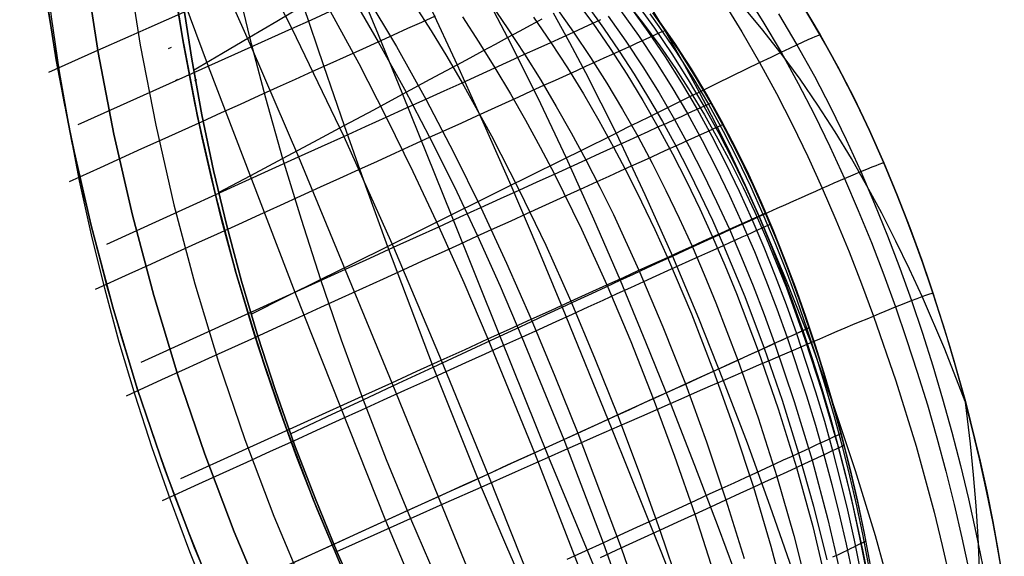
# Model space of a CAD drawing. Header units: millimetres. Extents: x -58 to 58, y -58 to 58.
# Tile 16 of 95: x -58 to -34, y -22 to -9. Entities that reach past the tile are written whole.
import ezdxf

# ---------------------------------------------------------------- set-up
doc = ezdxf.new("R2010")
doc.units = ezdxf.units.MM
doc.header["$MEASUREMENT"] = 0
doc.layers.add('Predefinito', color=5, linetype='Continuous')

msp = doc.modelspace()

# ---------------------------------------------------------------- linework, layer by layer
at = {"layer": 'Predefinito', "extrusion": (-3.64696e-06, 9.08447e-06, 1)}
msp.add_lwpolyline([(-57.146, 0.507), (-49.228, -3.649), (-48.665, -3.965), (-48.111, -4.295), (-47.837, -4.468), (-47.567, -4.645), (-47.037, -5.014), (-46.519, -5.399), (-46.015, -5.801), (-45.522, -6.219), (-45.044, -6.652), (-44.581, -7.099), (-44.134, -7.561), (-43.702, -8.039), (-43.287, -8.531), (-42.889, -9.036), (-42.507, -9.552), (-42.142, -10.081), (-41.794, -10.621), (-41.462, -11.17), (-41.145, -11.728), (-40.844, -12.295), (-40.557, -12.869), (-40.285, -13.449), (-40.026, -14.036), (-39.779, -14.627), (-39.544, -15.224), (-39.107, -16.428), (-38.709, -17.646), (-38.35, -18.876), (-38.033, -20.117), (-37.759, -21.368), (-37.638, -21.997), (-37.528, -22.627), (-37.429, -23.26), (-37.342, -23.894), (-37.266, -24.53), (-37.202, -25.167), (-37.149, -25.805), (-37.109, -26.443), (-37.081, -27.082), (-37.065, -27.721), (-37.061, -28.361), (-37.07, -29.002), (-37.091, -29.641), (-37.125, -30.281), (-37.171, -30.919), (-37.23, -31.556), (-37.302, -32.192), (-37.386, -32.826), (-37.484, -33.458), (-37.594, -34.091), (-37.718, -34.719), (-37.854, -35.346), (-38.003, -35.97), (-38.162, -36.588), (-38.336, -37.21), (-38.521, -37.824), (-38.719, -38.432), (-38.93, -39.032), (-39.158, -39.633), (-39.891, -41.412)], dxfattribs=at)
at = {"layer": 'Predefinito', "extrusion": (1.9546e-05, -1.89454e-05, 1)}
msp.add_lwpolyline([(-35.356, -17.885), (-35.834, -16.659), (-36.355, -15.445), (-36.659, -14.784), (-36.977, -14.128), (-37.309, -13.477), (-37.656, -12.832), (-38.021, -12.194), (-38.402, -11.564), (-38.803, -10.943), (-39.222, -10.332), (-39.662, -9.733), (-40.123, -9.146), (-40.605, -8.572), (-41.107, -8.013), (-41.366, -7.74), (-41.631, -7.471), (-41.901, -7.205), (-42.175, -6.945), (-42.455, -6.688), (-42.74, -6.436), (-43.03, -6.189), (-43.325, -5.946), (-43.928, -5.476), (-44.55, -5.024), (-45.188, -4.593), (-45.84, -4.182), (-46.507, -3.792), (-47.186, -3.421), (-47.876, -3.069), (-48.578, -2.737), (-49.289, -2.423), (-50.009, -2.126), (-50.737, -1.847), (-51.471, -1.584), (-52.211, -1.336), (-52.956, -1.105), (-53.706, -0.887), (-54.46, -0.684), (-55.978, -0.315), (-57.506, 0.006)], dxfattribs=at)
at = {"layer": 'Predefinito'}
for points in [[(-57.5, 0), (-57.466, -1.985), (-57.363, -3.967), (-57.192, -5.945), (-56.953, -7.915), (-56.645, -9.876), (-56.271, -11.825), (-55.829, -13.761), (-55.321, -15.679), (-54.747, -17.58), (-54.107, -19.459), (-53.403, -21.315), (-52.636, -23.145)], [(-52.636, -23.145), (-53.403, -21.315), (-54.107, -19.459), (-54.747, -17.58), (-55.321, -15.679), (-55.829, -13.761), (-56.271, -11.825), (-56.645, -9.876), (-56.953, -7.915), (-57.192, -5.945), (-57.363, -3.967), (-57.466, -1.985), (-57.5, 0)], [(-51.721, -22.743), (-52.475, -20.944), (-53.166, -19.12), (-53.795, -17.274), (-54.359, -15.407), (-54.858, -13.521), (-55.292, -11.62), (-55.66, -9.704), (-55.962, -7.777), (-56.197, -5.841), (-56.365, -3.898), (-56.466, -1.95), (-56.5, 0)], [(-56.5, 0), (-56.466, -1.95), (-56.365, -3.898), (-56.197, -5.841), (-55.962, -7.777), (-55.66, -9.704), (-55.292, -11.62), (-54.858, -13.521), (-54.359, -15.407), (-53.795, -17.274), (-53.166, -19.12), (-52.475, -20.944), (-51.721, -22.743)], [(-55.5, 0), (-55.467, -1.916), (-55.368, -3.829), (-55.203, -5.738), (-54.972, -7.64), (-54.675, -9.533), (-54.314, -11.414), (-53.887, -13.282), (-53.397, -15.134), (-52.843, -16.968), (-52.225, -18.782), (-51.546, -20.573), (-50.805, -22.34)], [(-49.89, -21.938), (-50.617, -20.203), (-51.284, -18.444), (-51.89, -16.662), (-52.435, -14.861), (-52.916, -13.043), (-53.335, -11.208), (-53.69, -9.361), (-53.981, -7.502), (-54.208, -5.634), (-54.37, -3.76), (-54.468, -1.881), (-54.5, 0)], [(-54.5, 0), (-54.468, -1.881), (-54.37, -3.76), (-54.208, -5.634), (-53.981, -7.502), (-53.69, -9.361), (-53.335, -11.208), (-52.916, -13.043), (-52.435, -14.861), (-51.89, -16.662), (-51.284, -18.444), (-50.617, -20.203), (-49.89, -21.938)], [(-37.57, -21.729), (-37.713, -20.972), (-37.871, -20.222), (-38.042, -19.48), (-38.227, -18.747), (-38.424, -18.022), (-38.634, -17.305), (-38.855, -16.598), (-39.088, -15.9), (-39.331, -15.212), (-39.586, -14.533), (-39.853, -13.865), (-40.134, -13.207), (-40.429, -12.559), (-40.74, -11.923), (-41.068, -11.298), (-41.412, -10.684), (-41.776, -10.081), (-42.158, -9.491), (-42.562, -8.912)], [(-37.57, -21.729), (-37.713, -20.972), (-37.871, -20.222), (-38.042, -19.48), (-38.227, -18.747), (-38.424, -18.022), (-38.634, -17.305), (-38.855, -16.598), (-39.088, -15.9), (-39.331, -15.213), (-39.585, -14.536), (-39.851, -13.869), (-40.132, -13.212), (-40.426, -12.566), (-40.736, -11.931), (-41.063, -11.307), (-41.406, -10.694), (-41.769, -10.093), (-42.15, -9.503), (-42.552, -8.926)], [(-34.439, -22.282), (-34.563, -21.508), (-34.701, -20.741), (-34.853, -19.983), (-35.018, -19.232), (-35.196, -18.49), (-35.386, -17.756), (-35.587, -17.03), (-35.8, -16.313), (-36.257, -14.907), (-36.501, -14.215), (-36.758, -13.528), (-37.028, -12.846), (-37.313, -12.169), (-37.614, -11.499), (-37.931, -10.835), (-38.265, -10.177), (-38.619, -9.527), (-38.992, -8.884)]]:
    msp.add_lwpolyline(points, dxfattribs=at)
at = {"layer": 'Predefinito', "extrusion": (1, 0, 0)}
for points in [[(-9.527, 320.002), (-9.527, 59.999)], [(-14.907, 320), (-14.907, 60)], [(-15.9, 320), (-15.9, 59.999)], [(-20.741, 319.999), (-20.741, 60.002)]]:
    msp.add_lwpolyline(points, dxfattribs=at)
at = {"layer": 'Predefinito', "extrusion": (-0.273241, 0.92603, 0.260398)}
msp.add_lwpolyline([(54.328, 338.156), (54.219, 338.06)], dxfattribs=at)
at = {"layer": 'Predefinito', "extrusion": (-0.273242, 0.92603, -0.260398)}
msp.add_lwpolyline([(54.328, 28.734), (54.219, 28.831)], dxfattribs=at)
at = {"layer": 'Predefinito', "extrusion": (-0.28586, 0.928308, -0.237759)}
msp.add_lwpolyline([(54.451, 28.201), (54.372, 28.263)], dxfattribs=at)
at = {"layer": 'Predefinito', "extrusion": (-0.285857, 0.928308, 0.23776)}
msp.add_lwpolyline([(54.451, 340.902), (54.372, 340.841)], dxfattribs=at)
at = {"layer": 'Predefinito', "extrusion": (-0.289386, 0.931618, 0.219869)}
msp.add_lwpolyline([(54.5, 343.062), (54.438, 343.018)], dxfattribs=at)
at = {"layer": 'Predefinito', "extrusion": (-0.28939, 0.931618, -0.219868)}
msp.add_lwpolyline([(54.5, 27.639), (54.438, 27.683)], dxfattribs=at)
at = {"layer": 'Predefinito', "extrusion": (2.3347e-06, 3.23661e-05, 1)}
msp.add_lwpolyline([(-39.892, -41.422), (-39.518, -40.74), (-39.157, -40.051), (-38.811, -39.356), (-38.478, -38.656), (-38.16, -37.951), (-37.857, -37.242), (-37.568, -36.527), (-37.295, -35.809), (-37.036, -35.086), (-36.793, -34.359), (-36.565, -33.629), (-36.353, -32.896), (-36.156, -32.161), (-35.975, -31.423), (-35.81, -30.684), (-35.66, -29.943), (-35.526, -29.201), (-35.407, -28.459), (-35.304, -27.716), (-35.216, -26.973), (-35.144, -26.23), (-35.086, -25.488), (-35.044, -24.747), (-35.017, -24.007), (-35.005, -23.268), (-35.007, -22.531), (-35.023, -21.796), (-35.054, -21.063), (-35.099, -20.333), (-35.158, -19.606), (-35.23, -18.882), (-35.351, -17.901)], dxfattribs=at)
at = {"layer": 'Predefinito', "extrusion": (-0.278971, 0.939531, 0.198636)}
msp.add_lwpolyline([(54.138, 345.909), (54.09, 345.877)], dxfattribs=at)
at = {"layer": 'Predefinito', "extrusion": (-0.278971, 0.939531, -0.198636)}
msp.add_lwpolyline([(54.138, 26.518), (54.09, 26.551)], dxfattribs=at)
at = {"layer": 'Predefinito'}
for points in [[(-56.23, 0.914, 39.601), (-52.427, -4.29, 38.653), (-51.733, -5.268, 38.495), (-51.05, -6.274, 38.361), (-50.384, -7.307, 38.244), (-49.732, -8.369, 38.133), (-49.101, -9.455, 38.031), (-48.488, -10.565, 37.943), (-47.898, -11.695, 37.867), (-47.327, -12.844, 37.803), (-46.778, -14.009, 37.75), (-46.248, -15.188, 37.709), (-45.737, -16.377, 37.68), (-44.759, -18.778, 37.656), (-43.834, -21.198, 37.68), (-42.965, -23.631, 37.75)], [(-57.209, -5.715, 30.016), (-57.007, -7.515, 29.993), (-56.824, -8.8, 29.995), (-56.61, -10.077, 30.002), (-56.367, -11.354, 30.003), (-56.097, -12.623, 29.999), (-55.798, -13.886, 29.999), (-55.471, -15.141, 30), (-55.114, -16.39, 30), (-54.731, -17.63, 30), (-54.319, -18.861, 30), (-53.879, -20.083, 30), (-53.411, -21.295, 30), (-52.916, -22.497, 30)], [(-53.028, -22.612, 30.115), (-53.514, -21.41, 30.124), (-53.971, -20.196, 30.133), (-54.399, -18.973, 30.14), (-54.798, -17.739, 30.148), (-55.167, -16.496, 30.155), (-55.507, -15.243, 30.161), (-55.816, -13.984, 30.165), (-56.096, -12.714, 30.17), (-56.345, -11.438, 30.177), (-56.565, -10.154, 30.18), (-56.755, -8.869, 30.175), (-56.912, -7.574, 30.175), (-57.075, -5.771, 30.2)], [(-53.749, -5.828, 345.138), (-52.077, -9.574, 345.449), (-50.968, -12.156, 345.605), (-48.787, -17.448, 345.783), (-46.614, -22.786, 345.783)], [(-54.526, -6.157, 346.427), (-53.083, -10.027, 346.678), (-51.059, -15.328, 346.895), (-48.932, -20.68, 346.967), (-47.817, -23.336, 346.949)], [(-52.376, -6.701, 343.931), (-51.123, -9.144, 344.161), (-49.909, -11.675, 344.339), (-48.744, -14.274, 344.467), (-47.625, -16.919, 344.544), (-46.538, -19.589, 344.569), (-45.474, -22.264, 344.544)], [(-52.451, -7.943, 349.624), (-52.114, -9.35, 349.799), (-51.743, -10.77, 349.942), (-51.341, -12.192, 350.057), (-50.911, -13.612, 350.149), (-50.453, -15.03, 350.221), (-49.967, -16.444, 350.273), (-49.453, -17.849, 350.308), (-48.913, -19.246, 350.327), (-48.346, -20.632, 350.329), (-47.752, -22.004, 350.317)], [(-52.451, -7.943, 30.376), (-52.114, -9.35, 30.201), (-51.743, -10.77, 30.058), (-51.341, -12.192, 29.943), (-50.911, -13.612, 29.851), (-50.453, -15.03, 29.779), (-49.967, -16.444, 29.727), (-49.453, -17.849, 29.692), (-48.913, -19.246, 29.673), (-48.346, -20.632, 29.671), (-47.752, -22.004, 29.683)], [(-49.671, -7.901, 346.636), (-49.104, -9.286, 346.82), (-48.535, -10.686, 346.971), (-47.966, -12.096, 347.094), (-47.397, -13.514, 347.19), (-46.258, -16.357, 347.309), (-45.111, -19.193, 347.338), (-43.944, -22.011, 347.28)], [(-49.671, -7.901, 33.364), (-49.104, -9.286, 33.18), (-48.535, -10.686, 33.029), (-47.966, -12.096, 32.906), (-47.397, -13.514, 32.81), (-46.258, -16.357, 32.691), (-45.111, -19.193, 32.662), (-43.944, -22.011, 32.72)], [(-46.797, -7.978, 343.266), (-46.072, -9.357, 343.435), (-45.374, -10.758, 343.572), (-44.703, -12.177, 343.68), (-44.059, -13.608, 343.759), (-43.439, -15.047, 343.811), (-42.84, -16.491, 343.838), (-42.259, -17.936, 343.84), (-41.692, -19.383, 343.817), (-41.14, -20.835, 343.77), (-40.603, -22.291, 343.698)], [(-46.797, -7.978, 36.734), (-46.072, -9.357, 36.565), (-45.374, -10.758, 36.428), (-44.703, -12.177, 36.32), (-44.059, -13.608, 36.241), (-43.439, -15.047, 36.189), (-42.84, -16.491, 36.162), (-42.259, -17.936, 36.16), (-41.692, -19.383, 36.183), (-41.14, -20.835, 36.23), (-40.603, -22.291, 36.302)], [(-50.013, -21.653, 28.33), (-50.533, -20.412, 28.329), (-51.006, -19.199, 28.336), (-51.406, -18.101, 28.349), (-51.734, -17.142, 28.366), (-52.005, -16.299, 28.386), (-52.435, -14.859, 28.428), (-52.762, -13.655, 28.473), (-53.018, -12.622, 28.52), (-53.227, -11.71, 28.567), (-53.4, -10.894, 28.615), (-53.672, -9.461, 28.713), (-53.882, -8.184, 28.811)], [(-53.882, -8.184, 351.189), (-53.672, -9.462, 351.287), (-53.399, -10.899, 351.385), (-53.224, -11.723, 351.433), (-53.013, -12.645, 351.481), (-52.753, -13.687, 351.528), (-52.426, -14.892, 351.573), (-51.996, -16.328, 351.615), (-51.723, -17.176, 351.634), (-51.392, -18.141, 351.651), (-50.988, -19.246, 351.664), (-50.514, -20.459, 351.671), (-49.991, -21.705, 351.67)], [(-40.54, -8.266, 331.023), (-40.093, -8.979, 331.057), (-39.668, -9.702, 331.085), (-39.265, -10.433, 331.109), (-38.884, -11.171, 331.128), (-38.524, -11.913, 331.142), (-38.183, -12.66, 331.152), (-37.859, -13.41, 331.158), (-37.553, -14.162, 331.16), (-37.263, -14.917, 331.158), (-36.988, -15.673, 331.152), (-36.726, -16.433, 331.143), (-36.476, -17.198, 331.131), (-36.24, -17.967, 331.114), (-36.017, -18.741, 331.095), (-35.807, -19.519, 331.071), (-35.611, -20.301, 331.044), (-35.43, -21.087, 331.013), (-35.262, -21.877, 330.978)], [(-40.54, -8.266, 48.977), (-40.093, -8.979, 48.943), (-39.668, -9.702, 48.915), (-39.265, -10.433, 48.891), (-38.884, -11.171, 48.872), (-38.524, -11.913, 48.858), (-38.183, -12.66, 48.848), (-37.859, -13.41, 48.842), (-37.553, -14.162, 48.84), (-37.263, -14.917, 48.842), (-36.988, -15.673, 48.848), (-36.726, -16.433, 48.857), (-36.476, -17.198, 48.869), (-36.24, -17.967, 48.886), (-36.017, -18.741, 48.905), (-35.807, -19.519, 48.929), (-35.611, -20.301, 48.956), (-35.43, -21.087, 48.987), (-35.262, -21.877, 49.022)], [(-49.391, -8.366, 341.405), (-48.677, -9.569, 341.515), (-47.989, -10.802, 341.61), (-47.331, -12.062, 341.691), (-46.701, -13.344, 341.757), (-46.098, -14.645, 341.808), (-45.521, -15.962, 341.845), (-44.966, -17.291, 341.867), (-44.431, -18.628, 341.874), (-43.414, -21.32, 341.845), (-42.474, -24.031, 341.757)], [(-44.504, -8.446, 332.098), (-44.08, -9.024, 332.133), (-43.673, -9.615, 332.166), (-43.283, -10.218, 332.195), (-42.909, -10.831, 332.222), (-42.55, -11.454, 332.246), (-42.208, -12.086, 332.268), (-41.881, -12.727, 332.286), (-41.569, -13.374, 332.302), (-41.27, -14.029, 332.314), (-40.984, -14.689, 332.324), (-40.712, -15.355, 332.331), (-40.2, -16.699, 332.337), (-39.732, -18.06, 332.331), (-39.307, -19.434, 332.314), (-38.927, -20.821, 332.286), (-38.592, -22.22, 332.246)], [(-42.801, -8.51, 337.508), (-42.381, -9.211, 337.567), (-41.976, -9.919, 337.62), (-41.587, -10.635, 337.665), (-41.213, -11.357, 337.703), (-40.854, -12.084, 337.735), (-40.509, -12.815, 337.76), (-40.178, -13.549, 337.779), (-39.553, -15.025, 337.799), (-38.973, -16.508, 337.797), (-38.432, -18.002, 337.772), (-37.93, -19.509, 337.725), (-37.466, -21.029, 337.655), (-37.043, -22.561, 337.562)], [(-42.801, -8.51, 42.492), (-42.381, -9.211, 42.433), (-41.976, -9.919, 42.38), (-41.587, -10.635, 42.335), (-41.213, -11.357, 42.297), (-40.854, -12.084, 42.265), (-40.509, -12.815, 42.24), (-40.178, -13.549, 42.221), (-39.553, -15.025, 42.201), (-38.973, -16.508, 42.203), (-38.432, -18.002, 42.228), (-37.93, -19.509, 42.275), (-37.466, -21.029, 42.345), (-37.043, -22.561, 42.438)], [(-41.023, -8.512, 333.243), (-40.587, -9.224, 333.284), (-40.172, -9.944, 333.319), (-39.776, -10.672, 333.349), (-39.401, -11.405, 333.372), (-39.043, -12.144, 333.391), (-38.704, -12.887, 333.404), (-38.381, -13.633, 333.412), (-38.073, -14.382, 333.416), (-37.781, -15.132, 333.415), (-37.502, -15.885, 333.41), (-36.98, -17.401, 333.387), (-36.507, -18.934, 333.346), (-36.289, -19.707, 333.319), (-36.084, -20.484, 333.287), (-35.892, -21.265, 333.251), (-35.713, -22.049, 333.21)], [(-41.023, -8.512, 46.757), (-40.587, -9.224, 46.716), (-40.172, -9.944, 46.681), (-39.776, -10.672, 46.651), (-39.401, -11.405, 46.628), (-39.043, -12.144, 46.609), (-38.704, -12.887, 46.596), (-38.381, -13.633, 46.588), (-38.073, -14.382, 46.584), (-37.781, -15.132, 46.585), (-37.502, -15.885, 46.59), (-36.98, -17.401, 46.613), (-36.507, -18.934, 46.654), (-36.289, -19.707, 46.681), (-36.084, -20.484, 46.713), (-35.892, -21.265, 46.749), (-35.713, -22.049, 46.79)], [(-56.851, -8.613, 350.003), (-56.666, -9.761, 350), (-56.464, -10.864, 349.993), (-56.243, -11.957, 349.986), (-55.995, -13.069, 349.98), (-55.72, -14.197, 349.977), (-55.419, -15.328, 349.975), (-55.094, -16.458, 349.974), (-54.746, -17.583, 349.975), (-54.375, -18.698, 349.978), (-53.986, -19.792, 349.982), (-53.588, -20.846, 349.988), (-53.18, -21.867, 349.996)], [(-56.821, -10.171, 29.793), (-55.738, -9.688, 30.895), (-54.887, -9.308, 31.828), (-54.469, -9.122, 32.309), (-54.058, -8.939, 32.8), (-53.653, -8.759, 33.3)], [(-56.131, -11.399, 350.325), (-52.077, -9.574, 345.449), (-51.592, -9.355, 344.812), (-51.123, -9.144, 344.161), (-50.666, -8.939, 343.493), (-50.225, -8.741, 342.812)], [(-53.668, -8.566, 351.065), (-53.47, -9.865, 351.2), (-53.234, -11.171, 351.312), (-52.96, -12.475, 351.402), (-52.65, -13.773, 351.473), (-52.305, -15.067, 351.53), (-51.924, -16.354, 351.574), (-51.51, -17.632, 351.606), (-51.062, -18.901, 351.627), (-50.581, -20.158, 351.638), (-50.069, -21.402, 351.639), (-49.525, -22.632, 351.631)], [(-49.525, -22.632, 28.369), (-50.069, -21.402, 28.361), (-50.581, -20.158, 28.362), (-51.062, -18.901, 28.373), (-51.51, -17.632, 28.394), (-51.924, -16.354, 28.426), (-52.305, -15.067, 28.47), (-52.65, -13.773, 28.527), (-52.96, -12.475, 28.598), (-53.234, -11.171, 28.688), (-53.47, -9.865, 28.8), (-53.668, -8.566, 28.936)], [(-53.427, -10.121, 351.225), (-52.764, -9.733, 350.525), (-52.114, -9.35, 349.799), (-51.478, -8.975, 349.047), (-50.858, -8.608, 348.269)], [(-53.427, -10.121, 28.775), (-52.764, -9.733, 29.475), (-52.114, -9.35, 30.201), (-51.478, -8.975, 30.953), (-50.858, -8.608, 31.731)], [(-50.858, -8.608, 348.269), (-50.388, -10.01, 348.435), (-49.902, -11.421, 348.571), (-49.401, -12.836, 348.68), (-48.887, -14.253, 348.765), (-47.817, -17.084, 348.87), (-46.688, -19.893, 348.896), (-46.101, -21.285, 348.881), (-45.497, -22.668, 348.846)], [(-50.858, -8.608, 31.731), (-50.388, -10.01, 31.565), (-49.902, -11.421, 31.429), (-49.401, -12.836, 31.32), (-48.887, -14.253, 31.235), (-47.817, -17.084, 31.13), (-46.688, -19.893, 31.104), (-46.101, -21.285, 31.119), (-45.497, -22.668, 31.154)], [(-50.225, -8.741, 342.812), (-49.56, -9.969, 342.917), (-48.914, -11.222, 343.008), (-48.289, -12.498, 343.084), (-47.685, -13.792, 343.147), (-47.1, -15.101, 343.196), (-46.533, -16.423, 343.231), (-45.444, -19.09, 343.259), (-44.405, -21.774, 343.231)], [(-48.242, -8.608, 339.999), (-47.866, -9.202, 340.053), (-47.499, -9.805, 340.103), (-47.14, -10.416, 340.15), (-46.451, -11.661, 340.232), (-45.798, -12.933, 340.299), (-45.179, -14.227, 340.351), (-44.592, -15.539, 340.389), (-44.034, -16.866, 340.411), (-43.502, -18.205, 340.419), (-42.994, -19.551, 340.411), (-42.509, -20.905, 340.389), (-42.049, -22.266, 340.351)], [(-47.903, -8.606, 345.096), (-47.254, -9.995, 345.259), (-46.619, -11.401, 345.392), (-45.998, -12.819, 345.496), (-45.39, -14.245, 345.572), (-44.794, -15.676, 345.623), (-43.629, -18.538, 345.653), (-42.486, -21.398, 345.588), (-41.365, -24.255, 345.426)], [(-47.903, -8.606, 34.904), (-47.254, -9.995, 34.741), (-46.619, -11.401, 34.608), (-45.998, -12.819, 34.504), (-45.39, -14.245, 34.428), (-44.794, -15.676, 34.377), (-43.629, -18.538, 34.347), (-42.486, -21.398, 34.412), (-41.365, -24.255, 34.574)], [(-46.467, -8.569, 336.973), (-46.065, -9.154, 337.021), (-45.675, -9.75, 337.066), (-45.298, -10.355, 337.107), (-44.933, -10.97, 337.145), (-44.581, -11.593, 337.179), (-44.241, -12.224, 337.21), (-43.913, -12.862, 337.236), (-43.596, -13.506, 337.26), (-42.995, -14.813, 337.296), (-42.434, -16.138, 337.317), (-41.909, -17.478, 337.324), (-41.417, -18.831, 337.317), (-40.958, -20.194, 337.296), (-40.534, -21.567, 337.26)], [(-44.944, -8.645, 333.77), (-44.53, -9.229, 333.809), (-44.131, -9.824, 333.846), (-43.748, -10.429, 333.879), (-43.379, -11.046, 333.908), (-43.026, -11.671, 333.935), (-42.687, -12.304, 333.959), (-42.363, -12.946, 333.979), (-42.052, -13.594, 333.996), (-41.753, -14.248, 334.01), (-41.467, -14.908, 334.021), (-41.193, -15.573, 334.029), (-40.677, -16.917, 334.036), (-40.201, -18.274, 334.029), (-39.766, -19.645, 334.01), (-39.372, -21.028, 333.979), (-39.021, -22.422, 333.935)], [(-44.202, -8.617, 48.451), (-43.824, -9.141, 48.421), (-43.46, -9.674, 48.394), (-43.108, -10.217, 48.369), (-42.771, -10.769, 48.346), (-42.447, -11.329, 48.325), (-42.136, -11.896, 48.306), (-41.837, -12.471, 48.289), (-41.551, -13.051, 48.275), (-41.277, -13.638, 48.263), (-41.014, -14.229, 48.253), (-40.519, -15.425, 48.24), (-40.062, -16.637, 48.235), (-39.641, -17.861, 48.24), (-39.256, -19.097, 48.253), (-38.907, -20.343, 48.275), (-38.595, -21.6, 48.306)], [(-43.427, -8.727, 328.715), (-43.008, -9.312, 328.74), (-42.608, -9.91, 328.762), (-42.226, -10.52, 328.782), (-41.862, -11.141, 328.8), (-41.516, -11.772, 328.816), (-41.187, -12.412, 328.829), (-40.874, -13.059, 328.841), (-40.576, -13.714, 328.85), (-40.293, -14.376, 328.858), (-40.024, -15.043, 328.863), (-39.768, -15.715, 328.866), (-39.524, -16.391, 328.867), (-39.07, -17.756, 328.863), (-38.861, -18.444, 328.858), (-38.663, -19.135, 328.85), (-38.478, -19.831, 328.841), (-38.305, -20.529, 328.829), (-38.144, -21.23, 328.816), (-37.996, -21.935, 328.8)], [(-43.21, -8.628, 326.984), (-42.788, -9.212, 327.003), (-42.385, -9.808, 327.021), (-42.001, -10.418, 327.037), (-41.635, -11.038, 327.052), (-41.288, -11.669, 327.065), (-40.959, -12.309, 327.076), (-40.647, -12.957, 327.085), (-40.35, -13.612, 327.093), (-40.069, -14.274, 327.099), (-39.802, -14.942, 327.103), (-39.548, -15.615, 327.105), (-39.307, -16.292, 327.106), (-38.86, -17.659, 327.103), (-38.654, -18.348, 327.099), (-38.461, -19.041, 327.093), (-38.28, -19.737, 327.085), (-38.111, -20.436, 327.076), (-37.955, -21.139, 327.065), (-37.813, -21.844, 327.052)], [(-43.055, -8.559, 325.242), (-42.63, -9.141, 325.257), (-42.225, -9.737, 325.27), (-41.84, -10.345, 325.282), (-41.474, -10.965, 325.293), (-41.127, -11.596, 325.303), (-40.799, -12.236, 325.311), (-40.487, -12.885, 325.318), (-40.192, -13.541, 325.324), (-39.913, -14.204, 325.329), (-39.648, -14.872, 325.332), (-39.396, -15.546, 325.334), (-39.157, -16.224, 325.334), (-38.931, -16.907, 325.334), (-38.716, -17.593, 325.332), (-38.513, -18.283, 325.329), (-38.323, -18.976, 325.324), (-38.145, -19.673, 325.318), (-37.98, -20.373, 325.311), (-37.828, -21.076, 325.303), (-37.689, -21.783, 325.293)], [(-39.19, -8.559, 320.002), (-38.753, -9.291, 320.002), (-38.342, -10.032, 320.002), (-37.958, -10.78, 320.002), (-37.598, -11.534, 320.001), (-37.261, -12.291, 320.001), (-36.945, -13.051, 320.001), (-36.649, -13.813, 320), (-36.372, -14.577, 320), (-36.11, -15.341, 320), (-35.711, -16.609, 319.999), (-35.35, -17.891, 319.999)], [(-34.545, -21.613, 60.002), (-34.688, -20.814, 60.001), (-34.846, -20.019, 60.001), (-35.02, -19.228, 60.001), (-35.209, -18.441, 60.001), (-35.412, -17.658, 60.001), (-35.631, -16.881, 60.001), (-35.864, -16.108, 60), (-36.11, -15.341, 60), (-36.372, -14.577, 60), (-36.649, -13.813, 60), (-36.945, -13.051, 59.999), (-37.261, -12.291, 59.999), (-37.598, -11.534, 59.999), (-37.958, -10.78, 59.998), (-38.342, -10.032, 59.998), (-38.753, -9.291, 59.998), (-39.19, -8.559, 59.998)], [(-56.335, -12.73, 29.801), (-55.606, -12.4, 30.419), (-55.119, -12.179, 30.849), (-54.637, -11.961, 31.291), (-54.162, -11.746, 31.744), (-53.693, -11.533, 32.208), (-53.23, -11.324, 32.683), (-52.776, -11.118, 33.168), (-52.329, -10.916, 33.665), (-51.891, -10.717, 34.173), (-51.462, -10.523, 34.691), (-51.042, -10.333, 35.221), (-50.632, -10.147, 35.761), (-50.232, -9.966, 36.312), (-49.843, -9.791, 36.875), (-49.466, -9.62, 37.447), (-49.101, -9.455, 38.031), (-48.748, -9.295, 38.625), (-48.407, -9.141, 39.23), (-48.079, -8.993, 39.844), (-47.764, -8.85, 40.468)], [(-55.462, -14.199, 350.36), (-50.968, -12.156, 345.605), (-50.43, -11.912, 344.98), (-49.909, -11.675, 344.339), (-49.403, -11.445, 343.681), (-48.914, -11.222, 343.008), (-48.442, -11.008, 342.316), (-47.989, -10.802, 341.61), (-47.555, -10.604, 340.887), (-47.14, -10.416, 340.15), (-46.744, -10.236, 339.397), (-46.368, -10.065, 338.633), (-46.012, -9.903, 337.854), (-45.675, -9.75, 337.066), (-45.358, -9.605, 336.265), (-45.062, -9.471, 335.456), (-44.785, -9.345, 334.636), (-44.53, -9.229, 333.809), (-44.294, -9.121, 332.974), (-44.08, -9.024, 332.133), (-43.887, -8.936, 331.285)], [(-52.841, -12.992, 351.432), (-52.084, -12.589, 350.759), (-51.341, -12.192, 350.057), (-50.613, -11.802, 349.328), (-49.902, -11.421, 348.571), (-49.208, -11.048, 347.785), (-48.535, -10.686, 346.971), (-47.883, -10.335, 346.13), (-47.254, -9.995, 345.259), (-46.949, -9.831, 344.814), (-46.649, -9.669, 344.361), (-46.357, -9.511, 343.901), (-46.072, -9.357, 343.435), (-45.794, -9.206, 342.962), (-45.524, -9.06, 342.485), (-45.261, -8.918, 342.001)], [(-52.841, -12.992, 28.568), (-52.084, -12.589, 29.241), (-51.341, -12.192, 29.943), (-50.613, -11.802, 30.672), (-49.902, -11.421, 31.429), (-49.208, -11.048, 32.215), (-48.535, -10.686, 33.029), (-47.883, -10.335, 33.87), (-47.254, -9.995, 34.741), (-46.949, -9.831, 35.186), (-46.649, -9.669, 35.639), (-46.357, -9.511, 36.099), (-46.072, -9.357, 36.565), (-45.794, -9.206, 37.038), (-45.524, -9.06, 37.515), (-45.261, -8.918, 37.999)], [(-47.129, -8.868, 338.537), (-46.743, -9.462, 338.587), (-46.368, -10.065, 338.633), (-46.005, -10.677, 338.675), (-45.652, -11.297, 338.714), (-45.309, -11.925, 338.749), (-44.977, -12.559, 338.781), (-44.344, -13.847, 338.833), (-43.75, -15.156, 338.87), (-43.19, -16.482, 338.892), (-42.661, -17.821, 338.899), (-42.161, -19.171, 338.892), (-41.69, -20.53, 338.87), (-41.248, -21.897, 338.833)], [(-45.464, -8.882, 335.414), (-45.062, -9.471, 335.456), (-44.673, -10.07, 335.495), (-44.298, -10.68, 335.531), (-43.937, -11.3, 335.563), (-43.59, -11.928, 335.592), (-43.256, -12.563, 335.617), (-42.935, -13.206, 335.639), (-42.626, -13.855, 335.658), (-42.329, -14.51, 335.673), (-41.768, -15.835, 335.694), (-41.247, -17.177, 335.7), (-40.763, -18.532, 335.694), (-40.317, -19.899, 335.673), (-39.908, -21.277, 335.639), (-39.539, -22.666, 335.592)], [(-45.006, -8.779, 341.513), (-44.623, -9.475, 341.586), (-44.25, -10.177, 341.651), (-43.533, -11.597, 341.758), (-42.856, -13.034, 341.837), (-42.214, -14.482, 341.888), (-41.604, -15.936, 341.914), (-41.022, -17.395, 341.914), (-40.464, -18.86, 341.891), (-39.928, -20.332, 341.842), (-39.417, -21.811, 341.768)], [(-45.006, -8.779, 38.487), (-44.623, -9.475, 38.414), (-44.25, -10.177, 38.349), (-43.533, -11.597, 38.242), (-42.856, -13.034, 38.163), (-42.214, -14.482, 38.112), (-41.604, -15.936, 38.086), (-41.022, -17.395, 38.086), (-40.464, -18.86, 38.109), (-39.928, -20.332, 38.158), (-39.417, -21.811, 38.232)], [(-43.714, -8.857, 330.433), (-43.301, -9.445, 330.462), (-42.905, -10.045, 330.488), (-42.526, -10.657, 330.512), (-42.164, -11.278, 330.533), (-41.82, -11.91, 330.551), (-41.491, -12.55, 330.568), (-41.178, -13.197, 330.581), (-40.879, -13.852, 330.592), (-40.595, -14.512, 330.601), (-40.324, -15.179, 330.607), (-40.065, -15.85, 330.611), (-39.818, -16.525, 330.612), (-39.357, -17.888, 330.607), (-38.942, -19.265, 330.592), (-38.573, -20.655, 330.568), (-38.407, -21.355, 330.551), (-38.252, -22.058, 330.533)], [(-42.738, -8.804, 323.5), (-42.527, -9.096, 323.504), (-42.121, -9.691, 323.513), (-41.736, -10.299, 323.522), (-41.37, -10.919, 323.529), (-41.023, -11.55, 323.535), (-40.695, -12.19, 323.541), (-40.385, -12.839, 323.546), (-40.091, -13.496, 323.549), (-39.813, -14.159, 323.552), (-39.55, -14.828, 323.554), (-39.3, -15.503, 323.556), (-39.064, -16.182, 323.556), (-38.839, -16.865, 323.556), (-38.626, -17.552, 323.554), (-38.426, -18.242, 323.552), (-38.238, -18.936, 323.549), (-38.063, -19.634, 323.546), (-37.901, -20.334, 323.541), (-37.752, -21.038, 323.535), (-37.616, -21.745, 323.529)], [(-42.681, -8.781, 321.748), (-42.47, -9.073, 321.751), (-42.064, -9.667, 321.755), (-41.679, -10.275, 321.759), (-41.313, -10.895, 321.763), (-40.967, -11.526, 321.766), (-40.64, -12.166, 321.769), (-40.33, -12.815, 321.771), (-40.037, -13.472, 321.773), (-39.761, -14.136, 321.775), (-39.499, -14.806, 321.776), (-39.251, -15.48, 321.776), (-39.015, -16.16, 321.777), (-38.792, -16.843, 321.776), (-38.581, -17.53, 321.776), (-38.382, -18.221, 321.775), (-38.196, -18.916, 321.773), (-38.022, -19.614, 321.771), (-37.862, -20.315, 321.769), (-37.714, -21.018, 321.766), (-37.58, -21.725, 321.763)], [(-39.726, -8.801, 328.823), (-39.295, -9.526, 328.845), (-38.888, -10.261, 328.863), (-38.504, -11.002, 328.877), (-38.142, -11.748, 328.887), (-37.8, -12.498, 328.894), (-37.478, -13.252, 328.898), (-37.174, -14.008, 328.898), (-36.887, -14.766, 328.896), (-36.616, -15.525, 328.89), (-36.358, -16.288, 328.882), (-36.114, -17.055, 328.871), (-35.884, -17.828, 328.857), (-35.667, -18.605, 328.841), (-35.464, -19.387, 328.822), (-35.276, -20.173, 328.799), (-35.103, -20.963, 328.774), (-34.944, -21.757, 328.746)], [(-39.726, -8.801, 51.177), (-39.295, -9.526, 51.155), (-38.888, -10.261, 51.137), (-38.504, -11.002, 51.123), (-38.142, -11.748, 51.113), (-37.8, -12.498, 51.106), (-37.478, -13.252, 51.102), (-37.174, -14.008, 51.102), (-36.887, -14.766, 51.104), (-36.616, -15.525, 51.11), (-36.358, -16.288, 51.118), (-36.114, -17.055, 51.129), (-35.884, -17.828, 51.143), (-35.667, -18.605, 51.159), (-35.464, -19.387, 51.178), (-35.276, -20.173, 51.201), (-35.103, -20.963, 51.226), (-34.944, -21.757, 51.254)], [(-55.727, -15.258, 29.81), (-54.938, -14.899, 30.403), (-54.411, -14.659, 30.817), (-53.89, -14.422, 31.243), (-53.375, -14.188, 31.682), (-52.868, -13.956, 32.132), (-52.367, -13.729, 32.594), (-51.875, -13.505, 33.069), (-51.392, -13.285, 33.555), (-50.917, -13.069, 34.053), (-50.453, -12.858, 34.562), (-49.998, -12.651, 35.084), (-49.554, -12.449, 35.617), (-49.122, -12.252, 36.162), (-48.701, -12.06, 36.719), (-48.293, -11.875, 37.287), (-47.898, -11.695, 37.867), (-47.515, -11.521, 38.459), (-47.147, -11.353, 39.062), (-46.792, -11.191, 39.675), (-46.45, -11.036, 40.299), (-46.123, -10.887, 40.932), (-45.809, -10.744, 41.575), (-45.51, -10.607, 42.226), (-45.224, -10.477, 42.885), (-44.953, -10.354, 43.552), (-44.696, -10.237, 44.226), (-44.453, -10.126, 44.907), (-44.225, -10.022, 45.594), (-44.012, -9.925, 46.287), (-43.813, -9.835, 46.985), (-43.629, -9.751, 47.687), (-43.46, -9.674, 48.394), (-43.306, -9.603, 49.105), (-43.166, -9.54, 49.819), (-43.04, -9.482, 50.536), (-42.927, -9.431, 51.256), (-42.826, -9.385, 51.978), (-42.738, -9.345, 52.703), (-42.594, -9.28, 54.157), (-42.49, -9.233, 55.616), (-42.42, -9.204, 57.078), (-42.381, -9.189, 58.54), (-42.367, -9.186, 59.999)], [(-52.081, -15.838, 351.558), (-51.26, -15.431, 350.904), (-50.453, -15.03, 350.221), (-49.661, -14.638, 349.508), (-48.887, -14.253, 348.765), (-48.132, -13.878, 347.993), (-47.397, -13.514, 347.19), (-46.685, -13.16, 346.358), (-46.338, -12.988, 345.931), (-45.998, -12.819, 345.496), (-45.664, -12.653, 345.053), (-45.336, -12.491, 344.602), (-45.016, -12.332, 344.145), (-44.703, -12.177, 343.68), (-44.399, -12.026, 343.208), (-44.102, -11.879, 342.731), (-43.814, -11.736, 342.247), (-43.533, -11.597, 341.758), (-43.261, -11.462, 341.264), (-42.997, -11.332, 340.764), (-42.742, -11.205, 340.259), (-42.494, -11.083, 339.749), (-42.255, -10.965, 339.235), (-42.024, -10.851, 338.716), (-41.801, -10.741, 338.192), (-41.587, -10.635, 337.665), (-41.183, -10.437, 336.598), (-40.812, -10.255, 335.518), (-40.475, -10.091, 334.424), (-40.172, -9.944, 333.319), (-39.903, -9.814, 332.205), (-39.668, -9.702, 331.085), (-39.466, -9.607, 329.965), (-39.295, -9.526, 328.845), (-39.151, -9.46, 327.725), (-39.034, -9.407, 326.608), (-38.94, -9.365, 325.494), (-38.868, -9.334, 324.384), (-38.78, -9.299, 322.18), (-38.753, -9.291, 320.002)], [(-52.081, -15.838, 28.442), (-51.26, -15.431, 29.096), (-50.453, -15.03, 29.779), (-49.661, -14.638, 30.492), (-48.887, -14.253, 31.235), (-48.132, -13.878, 32.007), (-47.397, -13.514, 32.81), (-46.685, -13.16, 33.642), (-46.338, -12.988, 34.069), (-45.998, -12.819, 34.504), (-45.664, -12.653, 34.947), (-45.336, -12.491, 35.398), (-45.016, -12.332, 35.855), (-44.703, -12.177, 36.32), (-44.399, -12.026, 36.792), (-44.102, -11.879, 37.269), (-43.814, -11.736, 37.753), (-43.533, -11.597, 38.242), (-43.261, -11.462, 38.736), (-42.997, -11.332, 39.236), (-42.742, -11.205, 39.741), (-42.494, -11.083, 40.251), (-42.255, -10.965, 40.765), (-42.024, -10.851, 41.284), (-41.801, -10.741, 41.808), (-41.587, -10.635, 42.335), (-41.183, -10.437, 43.402), (-40.812, -10.255, 44.482), (-40.475, -10.091, 45.576), (-40.172, -9.944, 46.681), (-39.903, -9.814, 47.795), (-39.668, -9.702, 48.915), (-39.466, -9.607, 50.035), (-39.295, -9.526, 51.155), (-39.151, -9.46, 52.275), (-39.034, -9.407, 53.392), (-38.94, -9.365, 54.506), (-38.868, -9.334, 55.616), (-38.78, -9.299, 57.82), (-38.753, -9.291, 59.998)], [(-54.658, -16.967, 350.385), (-49.872, -14.788, 345.717), (-49.298, -14.527, 345.101), (-48.744, -14.274, 344.467), (-48.205, -14.029, 343.815), (-47.685, -13.792, 343.147), (-47.182, -13.563, 342.46), (-46.701, -13.344, 341.757), (-46.238, -13.134, 341.035), (-45.798, -12.933, 340.299), (-45.377, -12.741, 339.546), (-44.977, -12.559, 338.781), (-44.598, -12.387, 338.001), (-44.241, -12.224, 337.21), (-43.904, -12.071, 336.405), (-43.59, -11.928, 335.592), (-43.297, -11.794, 334.767), (-43.026, -11.671, 333.935), (-42.777, -11.557, 333.094), (-42.55, -11.454, 332.246), (-42.346, -11.361, 331.392), (-42.164, -11.278, 330.533), (-42.003, -11.205, 329.668), (-41.862, -11.141, 328.8), (-41.74, -11.086, 327.927), (-41.635, -11.038, 327.052), (-41.547, -10.998, 326.173), (-41.474, -10.965, 325.293), (-41.37, -10.919, 323.529), (-41.313, -10.895, 321.763), (-41.295, -10.889, 320)], [(-55, -17.753, 29.816), (-54.171, -17.375, 30.39), (-53.617, -17.123, 30.793), (-53.07, -16.874, 31.208), (-52.529, -16.627, 31.637), (-51.996, -16.385, 32.077), (-51.471, -16.145, 32.531), (-50.954, -15.91, 32.997), (-50.446, -15.679, 33.475), (-49.948, -15.452, 33.966), (-49.46, -15.23, 34.469), (-48.983, -15.013, 34.985), (-48.517, -14.801, 35.513), (-48.063, -14.594, 36.054), (-47.622, -14.393, 36.607), (-47.193, -14.198, 37.172), (-46.778, -14.009, 37.75), (-46.378, -13.827, 38.34), (-45.991, -13.651, 38.941), (-45.619, -13.481, 39.554), (-45.261, -13.319, 40.178), (-44.918, -13.162, 40.812), (-44.59, -13.013, 41.455), (-44.276, -12.87, 42.107), (-43.977, -12.734, 42.769), (-43.693, -12.605, 43.438), (-43.425, -12.483, 44.115), (-43.171, -12.367, 44.799), (-42.933, -12.259, 45.489), (-42.71, -12.158, 46.186), (-42.503, -12.063, 46.887), (-42.312, -11.976, 47.594), (-42.136, -11.896, 48.306), (-41.976, -11.823, 49.021), (-41.831, -11.757, 49.74), (-41.7, -11.698, 50.462), (-41.584, -11.645, 51.187), (-41.48, -11.598, 51.915), (-41.389, -11.557, 52.645), (-41.242, -11.491, 54.111), (-41.136, -11.443, 55.582), (-41.067, -11.413, 57.055), (-41.029, -11.397, 58.529), (-41.017, -11.392, 59.999)], [(-51.155, -18.646, 351.624), (-50.297, -18.244, 350.981), (-49.453, -17.849, 350.308), (-48.626, -17.462, 349.604), (-47.817, -17.084, 348.87), (-47.027, -16.715, 348.105), (-46.258, -16.357, 347.309), (-45.883, -16.182, 346.9), (-45.514, -16.01, 346.482), (-45.151, -15.841, 346.057), (-44.794, -15.676, 345.623), (-44.444, -15.513, 345.182), (-44.101, -15.354, 344.733), (-43.766, -15.199, 344.276), (-43.439, -15.047, 343.811), (-43.12, -14.9, 343.34), (-42.809, -14.756, 342.862), (-42.507, -14.617, 342.378), (-42.214, -14.482, 341.888), (-41.929, -14.35, 341.393), (-41.653, -14.223, 340.892), (-41.385, -14.101, 340.385), (-41.126, -13.982, 339.873), (-40.876, -13.867, 339.357), (-40.635, -13.757, 338.835), (-40.402, -13.651, 338.31), (-40.178, -13.549, 337.779), (-39.962, -13.451, 337.245), (-39.756, -13.358, 336.707), (-39.558, -13.269, 336.164), (-39.369, -13.184, 335.619), (-39.19, -13.103, 335.07), (-39.019, -13.027, 334.517), (-38.857, -12.955, 333.962), (-38.704, -12.887, 333.404), (-38.56, -12.824, 332.843), (-38.425, -12.765, 332.281), (-38.183, -12.66, 331.152), (-37.975, -12.572, 330.023), (-37.8, -12.498, 328.894), (-37.655, -12.439, 327.767), (-37.536, -12.391, 326.642), (-37.443, -12.355, 325.521), (-37.371, -12.328, 324.404), (-37.286, -12.298, 322.188), (-37.261, -12.291, 320.001)], [(-51.155, -18.646, 28.376), (-50.297, -18.244, 29.019), (-49.453, -17.849, 29.692), (-48.626, -17.462, 30.396), (-47.817, -17.084, 31.13), (-47.027, -16.715, 31.895), (-46.258, -16.357, 32.691), (-45.883, -16.182, 33.1), (-45.514, -16.01, 33.518), (-45.151, -15.841, 33.943), (-44.794, -15.676, 34.377), (-44.444, -15.513, 34.818), (-44.101, -15.354, 35.267), (-43.766, -15.199, 35.724), (-43.439, -15.047, 36.189), (-43.12, -14.9, 36.66), (-42.809, -14.756, 37.138), (-42.507, -14.617, 37.622), (-42.214, -14.482, 38.112), (-41.929, -14.35, 38.607), (-41.653, -14.223, 39.108), (-41.385, -14.101, 39.615), (-41.126, -13.982, 40.127), (-40.876, -13.867, 40.643), (-40.635, -13.757, 41.165), (-40.402, -13.651, 41.69), (-40.178, -13.549, 42.221), (-39.962, -13.451, 42.755), (-39.756, -13.358, 43.293), (-39.558, -13.269, 43.836), (-39.369, -13.184, 44.381), (-39.19, -13.103, 44.93), (-39.019, -13.027, 45.483), (-38.857, -12.955, 46.038), (-38.704, -12.887, 46.596), (-38.56, -12.824, 47.157), (-38.425, -12.765, 47.719), (-38.183, -12.66, 48.848), (-37.975, -12.572, 49.977), (-37.8, -12.498, 51.106), (-37.655, -12.439, 52.233), (-37.536, -12.391, 53.358), (-37.443, -12.355, 54.479), (-37.371, -12.328, 55.596), (-37.286, -12.298, 57.812), (-37.261, -12.291, 59.999)], [(-53.722, -19.695, 350.4), (-49.393, -17.724, 346.372), (-48.787, -17.448, 345.783), (-48.196, -17.179, 345.173), (-47.625, -16.919, 344.544), (-47.069, -16.667, 343.895), (-46.533, -16.423, 343.231), (-46.016, -16.187, 342.546), (-45.521, -15.962, 341.845), (-45.045, -15.745, 341.124), (-44.592, -15.539, 340.389), (-44.16, -15.343, 339.636), (-43.75, -15.156, 338.87), (-43.361, -14.979, 338.088), (-42.995, -14.813, 337.296), (-42.65, -14.656, 336.489), (-42.329, -14.51, 335.673), (-42.03, -14.374, 334.846), (-41.753, -14.248, 334.01), (-41.5, -14.133, 333.166), (-41.27, -14.029, 332.314), (-41.063, -13.935, 331.456), (-40.879, -13.852, 330.592), (-40.717, -13.778, 329.723), (-40.576, -13.714, 328.85), (-40.454, -13.659, 327.973), (-40.35, -13.612, 327.093), (-40.263, -13.573, 326.209), (-40.192, -13.541, 325.324), (-40.091, -13.496, 323.549), (-40.037, -13.472, 321.773), (-40.021, -13.466, 320)], [(-54.155, -20.209, 29.819), (-53.305, -19.822, 30.383), (-52.738, -19.564, 30.779), (-52.177, -19.308, 31.188), (-51.623, -19.056, 31.61), (-51.077, -18.807, 32.045), (-50.539, -18.562, 32.493), (-50.009, -18.321, 32.954), (-49.489, -18.085, 33.427), (-48.979, -17.852, 33.914), (-48.48, -17.625, 34.414), (-47.991, -17.403, 34.926), (-47.515, -17.186, 35.451), (-47.05, -16.974, 35.989), (-46.599, -16.769, 36.54), (-46.161, -16.57, 37.104), (-45.737, -16.377, 37.68), (-45.327, -16.19, 38.269), (-44.932, -16.011, 38.869), (-44.553, -15.838, 39.482), (-44.188, -15.672, 40.105), (-43.838, -15.512, 40.739), (-43.503, -15.36, 41.383), (-43.184, -15.215, 42.037), (-42.879, -15.077, 42.699), (-42.591, -14.945, 43.37), (-42.318, -14.821, 44.048), (-42.061, -14.704, 44.734), (-41.819, -14.595, 45.426), (-41.594, -14.492, 46.125), (-41.384, -14.397, 46.829), (-41.191, -14.309, 47.539), (-41.014, -14.229, 48.253), (-40.853, -14.156, 48.971), (-40.708, -14.09, 49.693), (-40.577, -14.031, 50.418), (-40.461, -13.978, 51.146), (-40.359, -13.932, 51.877), (-40.269, -13.891, 52.611), (-40.124, -13.826, 54.083), (-40.022, -13.78, 55.561), (-39.955, -13.751, 57.041), (-39.92, -13.735, 58.522), (-39.909, -13.731, 60)], [(-50.069, -21.402, 351.64), (-49.2, -21.013, 351), (-48.346, -20.632, 350.329), (-47.508, -20.258, 349.628), (-46.688, -19.893, 348.896), (-45.889, -19.538, 348.133), (-45.111, -19.193, 347.338), (-44.731, -19.025, 346.928), (-44.357, -18.859, 346.511), (-43.99, -18.697, 346.086), (-43.629, -18.538, 345.653), (-43.275, -18.382, 345.211), (-42.928, -18.23, 344.762), (-42.59, -18.081, 344.304), (-42.259, -17.936, 343.84), (-41.936, -17.795, 343.368), (-41.623, -17.657, 342.89), (-41.318, -17.524, 342.405), (-41.022, -17.395, 341.914), (-40.735, -17.27, 341.418), (-40.456, -17.149, 340.916), (-40.187, -17.032, 340.408), (-39.926, -16.919, 339.896), (-39.675, -16.81, 339.378), (-39.432, -16.706, 338.855), (-39.198, -16.605, 338.328), (-38.973, -16.508, 337.797), (-38.757, -16.416, 337.261), (-38.551, -16.328, 336.721), (-38.353, -16.243, 336.178), (-38.164, -16.163, 335.631), (-37.985, -16.087, 335.08), (-37.815, -16.016, 334.527), (-37.654, -15.948, 333.97), (-37.502, -15.885, 333.41), (-37.359, -15.826, 332.848), (-37.226, -15.771, 332.284), (-36.988, -15.673, 331.152), (-36.786, -15.592, 330.021), (-36.616, -15.525, 328.89), (-36.476, -15.471, 327.761), (-36.364, -15.428, 326.636), (-36.275, -15.396, 325.514), (-36.209, -15.372, 324.398), (-36.132, -15.347, 322.183), (-36.11, -15.341, 320)], [(-50.069, -21.402, 28.36), (-49.2, -21.013, 29), (-48.346, -20.632, 29.671), (-47.508, -20.258, 30.372), (-46.688, -19.893, 31.104), (-45.889, -19.538, 31.867), (-45.111, -19.193, 32.662), (-44.731, -19.025, 33.072), (-44.357, -18.859, 33.489), (-43.99, -18.697, 33.914), (-43.629, -18.538, 34.347), (-43.275, -18.382, 34.789), (-42.928, -18.23, 35.238), (-42.59, -18.081, 35.696), (-42.259, -17.936, 36.16), (-41.936, -17.795, 36.632), (-41.623, -17.657, 37.11), (-41.318, -17.524, 37.595), (-41.022, -17.395, 38.086), (-40.735, -17.27, 38.582), (-40.456, -17.149, 39.084), (-40.187, -17.032, 39.592), (-39.926, -16.919, 40.104), (-39.675, -16.81, 40.622), (-39.432, -16.706, 41.145), (-39.198, -16.605, 41.672), (-38.973, -16.508, 42.203), (-38.757, -16.416, 42.739), (-38.551, -16.328, 43.279), (-38.353, -16.243, 43.822), (-38.164, -16.163, 44.369), (-37.985, -16.087, 44.92), (-37.815, -16.016, 45.473), (-37.654, -15.948, 46.03), (-37.502, -15.885, 46.59), (-37.359, -15.826, 47.152), (-37.226, -15.771, 47.716), (-36.988, -15.673, 48.848), (-36.786, -15.592, 49.979), (-36.616, -15.525, 51.11), (-36.476, -15.471, 52.239), (-36.364, -15.428, 53.364), (-36.275, -15.396, 54.486), (-36.209, -15.372, 55.602), (-36.132, -15.347, 57.817), (-36.11, -15.341, 60)], [(-52.656, -22.378, 350.405), (-48.312, -20.397, 346.392), (-47.703, -20.12, 345.806), (-47.11, -19.85, 345.197), (-46.538, -19.589, 344.569), (-45.981, -19.335, 343.922), (-45.444, -19.09, 343.259), (-44.926, -18.854, 342.575), (-44.431, -18.628, 341.874), (-43.955, -18.411, 341.154), (-43.502, -18.205, 340.419), (-43.07, -18.008, 339.666), (-42.661, -17.821, 338.899), (-42.273, -17.645, 338.118), (-41.909, -17.478, 337.324), (-41.566, -17.322, 336.517), (-41.247, -17.177, 335.7), (-40.95, -17.041, 334.872), (-40.677, -16.917, 334.036), (-40.427, -16.803, 333.19), (-40.2, -16.699, 332.337), (-39.998, -16.607, 331.477), (-39.818, -16.525, 330.612), (-39.661, -16.453, 329.742), (-39.524, -16.391, 328.867), (-39.407, -16.338, 327.988), (-39.307, -16.292, 327.106), (-39.225, -16.255, 326.221), (-39.157, -16.224, 325.334), (-39.064, -16.182, 323.556), (-39.015, -16.16, 321.777), (-39.002, -16.154, 320)], [(-51.21, -21.719, 31.181), (-50.654, -21.466, 31.601), (-50.106, -21.216, 32.034), (-49.567, -20.97, 32.48), (-49.036, -20.728, 32.939), (-48.515, -20.491, 33.412), (-48.004, -20.258, 33.897), (-47.504, -20.03, 34.395), (-47.015, -19.807, 34.906), (-46.538, -19.589, 35.431), (-46.073, -19.377, 35.968), (-45.621, -19.171, 36.518), (-45.183, -18.971, 37.081), (-44.759, -18.778, 37.656), (-44.35, -18.592, 38.245), (-43.955, -18.412, 38.845), (-43.576, -18.239, 39.458), (-43.212, -18.073, 40.081), (-42.863, -17.914, 40.715), (-42.529, -17.762, 41.359), (-42.211, -17.617, 42.013), (-41.909, -17.479, 42.676), (-41.622, -17.348, 43.347), (-41.351, -17.224, 44.026), (-41.096, -17.108, 44.712), (-40.857, -16.999, 45.405), (-40.634, -16.897, 46.105), (-40.427, -16.803, 46.81), (-40.236, -16.716, 47.52), (-40.062, -16.637, 48.235), (-39.905, -16.565, 48.954), (-39.763, -16.5, 49.677), (-39.636, -16.443, 50.403), (-39.524, -16.391, 51.133), (-39.425, -16.346, 51.865), (-39.338, -16.307, 52.599), (-39.201, -16.244, 54.074), (-39.104, -16.2, 55.554), (-39.043, -16.173, 57.037), (-39.002, -16.154, 60)], [(-35.35, -17.891, 319.999), (-35.005, -19.291, 319.999), (-34.851, -19.994, 319.999), (-34.709, -20.7, 319.999), (-34.58, -21.408, 319.999), (-34.464, -22.119, 319.999)], [(-44.68, -21.585, 36.54), (-44.25, -21.388, 37.104), (-43.834, -21.198, 37.68), (-43.434, -21.014, 38.269), (-43.047, -20.838, 38.869), (-42.676, -20.667, 39.482), (-42.32, -20.504, 40.105), (-41.979, -20.348, 40.739), (-41.653, -20.198, 41.383), (-41.342, -20.056, 42.037), (-41.047, -19.921, 42.699), (-40.768, -19.792, 43.37), (-40.504, -19.671, 44.048), (-40.256, -19.557, 44.734), (-40.024, -19.45, 45.426), (-39.807, -19.351, 46.125), (-39.607, -19.259, 46.829), (-39.423, -19.174, 47.539), (-39.256, -19.097, 48.253), (-39.104, -19.027, 48.971), (-38.969, -18.964, 49.693), (-38.848, -18.908, 50.418), (-38.741, -18.859, 51.146), (-38.647, -18.815, 51.877), (-38.566, -18.777, 52.611), (-38.437, -18.717, 54.083), (-38.348, -18.676, 55.561), (-38.293, -18.65, 57.041), (-38.257, -18.632, 60)], [(-43.898, -21.542, 342.546), (-43.414, -21.32, 341.845), (-42.95, -21.108, 341.124), (-42.509, -20.905, 340.389), (-42.088, -20.712, 339.636), (-41.69, -20.53, 338.87), (-41.313, -20.356, 338.088), (-40.958, -20.194, 337.296), (-40.626, -20.041, 336.489), (-40.317, -19.899, 335.673), (-40.03, -19.767, 334.846), (-39.766, -19.645, 334.01), (-39.525, -19.534, 333.166), (-39.307, -19.434, 332.314), (-39.113, -19.344, 331.456), (-38.942, -19.265, 330.592), (-38.792, -19.195, 329.723), (-38.663, -19.135, 328.85), (-38.553, -19.084, 327.973), (-38.461, -19.041, 327.093), (-38.384, -19.005, 326.209), (-38.323, -18.976, 325.324), (-38.238, -18.936, 323.549), (-38.196, -18.916, 321.773), (-38.184, -18.91, 320)], [(-38.453, -21.533, 49.021), (-38.326, -21.473, 49.74), (-38.213, -21.419, 50.462), (-38.114, -21.371, 51.187), (-38.027, -21.329, 51.915), (-37.952, -21.293, 52.645), (-37.835, -21.236, 54.111), (-37.756, -21.196, 55.582), (-37.707, -21.171, 57.055), (-37.677, -21.154, 60)]]:
    msp.add_polyline3d(points, dxfattribs=at)

doc.saveas('drawing.dxf')
